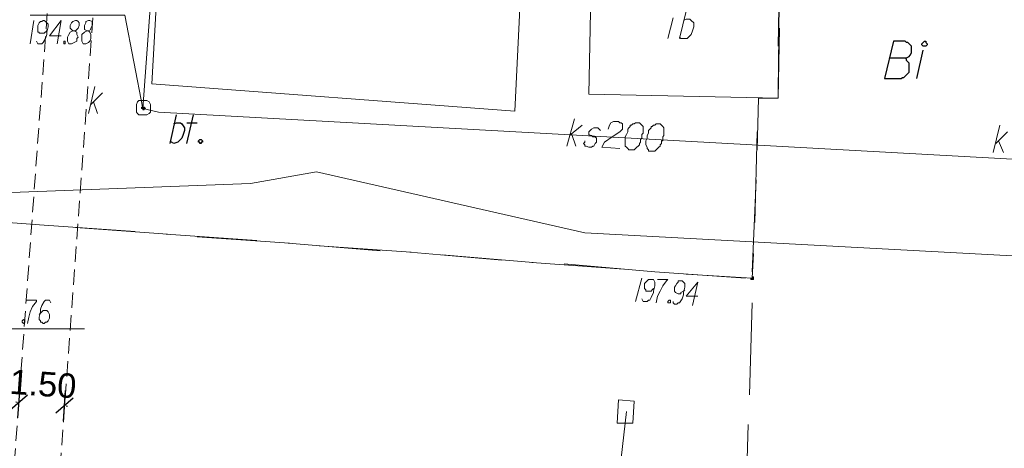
# Model space of a CAD drawing. Header units: metres. Extents: x 7431553 to 7432401, y 5544342 to 5544539.
# Tile 106 of 180: x 7432157 to 7432190, y 5544421 to 5544435. Entities that reach past the tile are written whole.
import ezdxf

# ---------------------------------------------------------------- set-up
doc = ezdxf.new("R2010")
doc.units = ezdxf.units.M
doc.header["$MEASUREMENT"] = 0
doc.linetypes.add('BG-PR90-PB-PZT-PZT01_2026_04_14$0$( Dashed )', pattern=[0.75, 0.5, -0.25])
for name, color, linetype, lineweight in [('BG-PR90-PB-PZT-PZT01_2026_04_14$0$D_obrzeze_5cm', 200, 'Continuous', 13), ('BG-PR90-PB-PZT-PZT01_2026_04_14$0$MAPA DCP', 7, 'Continuous', 0), ('PRIMETECH_XREF', 7, 'Continuous', 5)]:
    doc.layers.add(name, color=color, linetype=linetype, lineweight=lineweight)
doc.layers.add('BG-PR90-PB-PZT-PZT01_2026_04_14$0$Z-wymiarowanie', color=43, linetype='Continuous')
doc.layers.add('BG-PR90-PB-PZT-PZT01_2026_04_14$0$Z_szraf drogi', color=251, linetype='Continuous')
doc.styles.add('BG-PR90-PB-PZT-PZT01_2026_04_14$0$Arial', font='arial.ttf')
doc.dimstyles.new('BG-PR90-PB-PZT-PZT01_2026_04_14$0$1-500', dxfattribs={"dimtxt": 0.8, "dimasz": 0.05, "dimexe": 0.009, "dimexo": 0.003125, "dimgap": 0.25, "dimtad": 1, "dimzin": 0, "dimdsep": 46, "dimtxsty": 'BG-PR90-PB-PZT-PZT01_2026_04_14$0$Arial', "dimblk1": 'BG-PR90-PB-PZT-PZT01_2026_04_14$0$ST', "dimblk2": 'BG-PR90-PB-PZT-PZT01_2026_04_14$0$ST', "dimsah": 1, "dimcen": 0, "dimse1": 1, "dimse2": 1, "dimclrd": 256, "dimclre": 256, "dimclrt": 256, "dimadec": 0, "dimazin": 0, "dimtfac": 1, "dimtdec": 0, "dimtix": 1, "dimtofl": 0, "dimtmove": 2, "dimatfit": 3, "dimldrblk": 'BG-PR90-PB-PZT-PZT01_2026_04_14$0$ST', "dimfxl": 1, "dimtolj": 1, "dimtzin": 0, "dimlwd": -1, "dimlwe": -1, "dimarcsym": 0})

# ---------------------------------------------------------------- blocks, each defined once
blk = doc.blocks.new('BG-PR90-PB-PZT-PZT01_2026_04_14$0$Naddrwiną2025_v2klauzulap')
at = {"layer": 'BG-PR90-PB-PZT-PZT01_2026_04_14$0$MAPA DCP', "linetype": 'Continuous', "lineweight": 0, "transparency": 33554559}
blk.add_hatch(color=256, dxfattribs=at).paths.add_polyline_path([(7431735.793, 5544595.462), (7431735.835, 5544595.462), (7431735.835, 5544595.462), (7431735.835, 5544595.547), (7431735.793, 5544595.547), (7431735.793, 5544595.547), (7431735.793, 5544595.547), (7431735.793, 5544595.547), (7431735.751, 5544595.547), (7431735.751, 5544595.547), (7431735.751, 5544595.505), (7431735.751, 5544595.505), (7431735.751, 5544595.505), (7431735.793, 5544595.505)])
at = {"layer": 'BG-PR90-PB-PZT-PZT01_2026_04_14$0$MAPA DCP', "linetype": 'Continuous', "lineweight": 0, "true_color": 0x9a3300, "transparency": 33554559}
blk.add_hatch(color=24, dxfattribs=at).paths.add_polyline_path([(7431730.247, 5544575.566), (7431730.247, 5544575.566), (7431730.247, 5544575.608), (7431730.29, 5544575.608), (7431730.29, 5544575.608), (7431730.29, 5544575.65), (7431730.247, 5544575.65), (7431730.247, 5544575.65), (7431730.247, 5544575.65), (7431730.247, 5544575.65), (7431730.247, 5544575.693), (7431730.205, 5544575.65), (7431730.205, 5544575.65), (7431730.205, 5544575.65), (7431730.205, 5544575.65), (7431730.205, 5544575.65), (7431730.205, 5544575.608), (7431730.205, 5544575.608), (7431730.205, 5544575.608), (7431730.205, 5544575.608), (7431730.205, 5544575.608), (7431730.205, 5544575.566), (7431730.205, 5544575.566)])
at = {"layer": 'BG-PR90-PB-PZT-PZT01_2026_04_14$0$MAPA DCP', "color": 24, "linetype": 'Continuous', "lineweight": 18, "true_color": 0x9a3300, "transparency": 33554687}
for points in [[(7431748.874, 5544670.011), (7431737.19, 5544670.689), (7431736.343, 5544651.088), (7431733.93, 5544622.386), (7431731.941, 5544604.606), (7431730.374, 5544576.116), (7431730.247, 5544575.608), (7431703.535, 5544577.555), (7431701.164, 5544577.598)], [(7431731.39, 5544603.463), (7431731.009, 5544603.844)], [(7431731.687, 5544603.379), (7431730.798, 5544603.59)], [(7431731.306, 5544603.548), (7431731.687, 5544603.717)], [(7431730.925, 5544590.806), (7431730.798, 5544590.848), (7431730.713, 5544590.89), (7431730.671, 5544590.975), (7431730.671, 5544591.017), (7431730.671, 5544591.06), (7431730.671, 5544591.102), (7431730.671, 5544591.144), (7431730.713, 5544591.187), (7431730.713, 5544591.229), (7431730.755, 5544591.271), (7431730.798, 5544591.271), (7431730.84, 5544591.271), (7431730.882, 5544591.271), (7431730.925, 5544591.271), (7431730.967, 5544591.229), (7431731.009, 5544591.187), (7431731.179, 5544590.933), (7431731.348, 5544590.679), (7431731.517, 5544590.594), (7431731.56, 5544591.187)], [(7431730.967, 5544590.552), (7431730.925, 5544590.509), (7431730.882, 5544590.467), (7431730.882, 5544590.34), (7431730.925, 5544590.255), (7431730.967, 5544590.213), (7431731.009, 5544590.171), (7431731.052, 5544590.171), (7431731.094, 5544590.171), (7431731.136, 5544590.213), (7431731.136, 5544590.255), (7431731.179, 5544590.298), (7431731.179, 5544590.34), (7431731.179, 5544590.382), (7431731.221, 5544590.425), (7431731.306, 5544590.425), (7431731.348, 5544590.425), (7431731.39, 5544590.382), (7431731.475, 5544590.34), (7431731.475, 5544590.298), (7431731.517, 5544590.255), (7431731.517, 5544590.171), (7431731.475, 5544590.086), (7431731.475, 5544590.044), (7431731.433, 5544590.044), (7431731.39, 5544590.001), (7431731.348, 5544590.044), (7431731.306, 5544590.044)], [(7431731.475, 5544589.451), (7431730.586, 5544589.705)], [(7431731.136, 5544589.536), (7431730.798, 5544589.959)], [(7431731.094, 5544589.62), (7431731.475, 5544589.747)], [(7431730.247, 5544575.608), (7431727.199, 5544575.015), (7431727.199, 5544571.925)], [(7431730.12, 5544573.915), (7431729.739, 5544574.296)], [(7431730.417, 5544573.83), (7431729.528, 5544574.042)], [(7431730.036, 5544573.999), (7431730.417, 5544574.126)], [(7431738.587, 5544568.242), (7431737.444, 5544570.613), (7431737.444, 5544573.703)]]:
    blk.add_lwpolyline(points, dxfattribs=at)
at = {"layer": 'BG-PR90-PB-PZT-PZT01_2026_04_14$0$MAPA DCP', "color": 1, "linetype": 'Continuous', "lineweight": 18, "transparency": 33554687}
for points in [[(7431736.089, 5544623.021), (7431734.311, 5544590.044), (7431732.322, 5544581.281), (7431732.703, 5544579.122), (7431733.041, 5544570.147)], [(7431743.286, 5544591.102), (7431742.058, 5544591.187), (7431740.153, 5544591.398)]]:
    blk.add_lwpolyline(points, dxfattribs=at)
at = {"layer": 'BG-PR90-PB-PZT-PZT01_2026_04_14$0$MAPA DCP', "color": 94, "linetype": 'Continuous', "lineweight": 25, "true_color": 0x009a00, "transparency": 33554687}
blk.add_lwpolyline([(7431728.046, 5544601.135), (7431728.046, 5544601.177), (7431728.088, 5544601.177), (7431728.131, 5544601.22), (7431728.173, 5544601.22), (7431728.215, 5544601.177), (7431728.215, 5544601.135), (7431728.215, 5544601.093), (7431728.173, 5544601.05), (7431728.131, 5544601.05), (7431728.088, 5544601.093)], close=True, dxfattribs=at)
for points in [[(7431729.274, 5544600.881), (7431728.342, 5544601.093)], [(7431728.596, 5544599.992), (7431728.596, 5544600.542), (7431728.554, 5544600.627), (7431728.512, 5544600.669), (7431728.427, 5544600.712), (7431728.385, 5544600.712), (7431728.342, 5544600.712), (7431728.3, 5544600.712), (7431728.215, 5544600.712), (7431728.173, 5544600.669), (7431728.131, 5544600.627), (7431728.088, 5544600.585), (7431728.088, 5544600.542), (7431728.046, 5544600.5), (7431728.046, 5544600.119), (7431729.274, 5544599.823), (7431729.274, 5544600.373), (7431729.231, 5544600.415), (7431729.231, 5544600.458), (7431729.189, 5544600.5), (7431729.104, 5544600.585), (7431729.062, 5544600.627), (7431729.02, 5544600.627), (7431728.935, 5544600.627), (7431728.893, 5544600.627), (7431728.808, 5544600.627), (7431728.766, 5544600.627), (7431728.723, 5544600.585), (7431728.681, 5544600.542), (7431728.639, 5544600.542), (7431728.596, 5544600.5)]]:
    blk.add_lwpolyline(points, dxfattribs=at)
at = {"layer": 'BG-PR90-PB-PZT-PZT01_2026_04_14$0$MAPA DCP', "linetype": 'Continuous', "lineweight": 18, "transparency": 33554687}
for points in [[(7431725.464, 5544590.255), (7431729.782, 5544590.171), (7431729.909, 5544596.351), (7431725.675, 5544596.394)], [(7431723.432, 5544576.243), (7431729.443, 5544575.904), (7431730.332, 5544587.758), (7431724.278, 5544588.054)]]:
    blk.add_lwpolyline(points, close=True, dxfattribs=at)
for points in [[(7431728.215, 5544596.351), (7431725.675, 5544596.394), (7431725.633, 5544595.97)], [(7431727.623, 5544596.394), (7431729.909, 5544596.351), (7431729.909, 5544595.716), (7431729.993, 5544595.716)], [(7431731.602, 5544595.674), (7431729.909, 5544595.716), (7431729.909, 5544596.351), (7431729.231, 5544596.351)], [(7431731.009, 5544595.674), (7431733.973, 5544595.589)], [(7431735.581, 5544595.505), (7431732.576, 5544595.632)], [(7431734.989, 5544595.547), (7431735.793, 5544595.505), (7431735.666, 5544593.346)], [(7431736.597, 5544595.505), (7431739.603, 5544595.42)], [(7431739.603, 5544595.42), (7431736.597, 5544595.505)], [(7431735.581, 5544592.33), (7431735.793, 5544595.293)], [(7431740.577, 5544595.378), (7431743.582, 5544595.293)], [(7431743.582, 5544595.293), (7431740.577, 5544595.378)], [(7431727.369, 5544593.261), (7431727.326, 5544593.346), (7431727.326, 5544593.473), (7431727.369, 5544593.515), (7431727.453, 5544593.6), (7431727.58, 5544593.6), (7431727.707, 5544593.557), (7431727.834, 5544593.515), (7431727.961, 5544593.388), (7431727.961, 5544593.261), (7431727.961, 5544593.176), (7431727.919, 5544593.134)], [(7431727.961, 5544593.134), (7431727.072, 5544593.346)], [(7431727.961, 5544592.753), (7431727.284, 5544592.922)], [(7431735.581, 5544592.33), (7431735.327, 5544589.366)], [(7431735.285, 5544588.308), (7431735.497, 5544591.314)], [(7431735.285, 5544588.35), (7431735.031, 5544585.387)], [(7431734.946, 5544584.329), (7431735.2, 5544587.334)], [(7431734.946, 5544584.371), (7431734.735, 5544581.365)], [(7431734.65, 5544580.349), (7431734.904, 5544583.355)], [(7431734.65, 5544580.392), (7431734.438, 5544577.386)], [(7431734.354, 5544576.37), (7431734.565, 5544579.333)], [(7431734.354, 5544576.412), (7431734.142, 5544573.407)], [(7431734.057, 5544572.391), (7431734.269, 5544575.354)], [(7431734.057, 5544572.391), (7431733.846, 5544569.427)]]:
    blk.add_lwpolyline(points, dxfattribs=at)
at = {"layer": 'BG-PR90-PB-PZT-PZT01_2026_04_14$0$MAPA DCP', "linetype": 'Continuous', "lineweight": 0, "transparency": 33554687}
blk.add_lwpolyline([(7431735.793, 5544595.462), (7431735.835, 5544595.462), (7431735.835, 5544595.462), (7431735.835, 5544595.547), (7431735.793, 5544595.547), (7431735.793, 5544595.547), (7431735.793, 5544595.547), (7431735.793, 5544595.547), (7431735.751, 5544595.547), (7431735.751, 5544595.547), (7431735.751, 5544595.505), (7431735.751, 5544595.505), (7431735.751, 5544595.505), (7431735.793, 5544595.505), (7431735.793, 5544595.462)], close=True, dxfattribs=at)
at = {"layer": 'BG-PR90-PB-PZT-PZT01_2026_04_14$0$MAPA DCP', "linetype": 'Continuous', "lineweight": 9, "transparency": 33554687}
for points in [[(7431736.386, 5544593.727), (7431736.386, 5544593.346), (7431735.92, 5544593.727), (7431736.682, 5544593.557)], [(7431736.555, 5544592.922), (7431736.597, 5544592.922), (7431736.64, 5544592.965), (7431736.64, 5544593.049), (7431736.597, 5544593.092), (7431736.597, 5544593.134), (7431736.47, 5544593.219), (7431736.343, 5544593.261), (7431736.259, 5544593.261), (7431736.089, 5544593.303), (7431736.005, 5544593.303), (7431735.962, 5544593.303), (7431735.92, 5544593.261), (7431735.878, 5544593.219), (7431735.878, 5544593.134), (7431735.878, 5544593.092), (7431735.92, 5544593.092), (7431735.962, 5544593.049), (7431736.047, 5544593.007), (7431736.089, 5544592.965), (7431736.132, 5544592.965), (7431736.216, 5544592.965), (7431736.259, 5544593.007), (7431736.301, 5544593.092), (7431736.301, 5544593.134), (7431736.301, 5544593.176), (7431736.259, 5544593.176), (7431736.216, 5544593.261), (7431736.174, 5544593.303)], [(7431735.835, 5544592.414), (7431735.835, 5544592.753), (7431735.878, 5544592.711), (7431736.047, 5544592.584), (7431736.216, 5544592.499), (7431736.386, 5544592.414), (7431736.597, 5544592.372)], [(7431736.47, 5544591.906), (7431736.555, 5544591.949), (7431736.555, 5544592.076), (7431736.513, 5544592.118), (7431736.513, 5544592.16), (7431736.428, 5544592.203), (7431736.259, 5544592.287), (7431736.216, 5544592.287), (7431736.047, 5544592.33), (7431735.92, 5544592.33), (7431735.835, 5544592.287), (7431735.835, 5544592.245), (7431735.835, 5544592.16), (7431735.835, 5544592.118), (7431735.878, 5544592.076), (7431735.962, 5544591.991), (7431736.047, 5544591.991), (7431736.089, 5544591.991), (7431736.132, 5544591.991), (7431736.174, 5544592.033), (7431736.216, 5544592.033), (7431736.216, 5544592.076), (7431736.216, 5544592.118), (7431736.216, 5544592.16), (7431736.216, 5544592.203), (7431736.174, 5544592.245), (7431736.132, 5544592.287)], [(7431735.793, 5544591.906), (7431736.555, 5544591.695)]]:
    blk.add_lwpolyline(points, dxfattribs=at)
at = {"layer": 'BG-PR90-PB-PZT-PZT01_2026_04_14$0$MAPA DCP', "color": 24, "linetype": 'Continuous', "lineweight": 18, "true_color": 0x9a3300, "transparency": 33554687}
for points in [[(7431730.755, 5544592.457), (7431730.755, 5544592.372), (7431730.798, 5544592.33), (7431730.798, 5544592.287), (7431730.84, 5544592.245), (7431730.84, 5544592.203), (7431730.882, 5544592.203), (7431730.925, 5544592.16), (7431730.967, 5544592.118), (7431731.009, 5544592.118), (7431731.052, 5544592.118), (7431731.136, 5544592.076), (7431731.221, 5544592.076), (7431731.306, 5544592.033), (7431731.39, 5544592.033), (7431731.433, 5544592.033), (7431731.517, 5544592.076), (7431731.56, 5544592.076), (7431731.602, 5544592.118), (7431731.644, 5544592.118), (7431731.644, 5544592.16), (7431731.644, 5544592.203), (7431731.644, 5544592.245), (7431731.644, 5544592.287), (7431731.644, 5544592.33), (7431731.602, 5544592.372), (7431731.56, 5544592.414), (7431731.517, 5544592.457), (7431731.475, 5544592.499), (7431731.433, 5544592.499), (7431731.39, 5544592.541), (7431731.348, 5544592.541), (7431731.306, 5544592.541), (7431731.306, 5544592.584), (7431731.263, 5544592.584), (7431731.221, 5544592.584), (7431731.179, 5544592.584), (7431731.136, 5544592.626), (7431731.094, 5544592.626), (7431731.052, 5544592.626), (7431731.009, 5544592.626), (7431730.967, 5544592.626), (7431730.925, 5544592.626), (7431730.882, 5544592.626), (7431730.84, 5544592.584), (7431730.798, 5544592.541), (7431730.755, 5544592.499)], [(7431730.713, 5544591.779), (7431730.713, 5544591.695), (7431730.755, 5544591.652), (7431730.755, 5544591.61), (7431730.798, 5544591.568), (7431730.798, 5544591.525), (7431730.84, 5544591.525), (7431730.882, 5544591.483), (7431730.925, 5544591.441), (7431730.967, 5544591.441), (7431731.009, 5544591.441), (7431731.094, 5544591.398), (7431731.179, 5544591.356), (7431731.263, 5544591.356), (7431731.348, 5544591.356), (7431731.39, 5544591.356), (7431731.475, 5544591.356), (7431731.517, 5544591.398), (7431731.56, 5544591.441), (7431731.602, 5544591.483), (7431731.602, 5544591.525), (7431731.602, 5544591.61), (7431731.602, 5544591.652), (7431731.56, 5544591.695), (7431731.517, 5544591.737), (7431731.475, 5544591.779), (7431731.433, 5544591.822), (7431731.39, 5544591.822), (7431731.348, 5544591.864), (7431731.306, 5544591.864), (7431731.263, 5544591.864), (7431731.221, 5544591.906), (7431731.179, 5544591.906), (7431731.136, 5544591.906), (7431731.094, 5544591.906), (7431731.052, 5544591.949), (7431731.009, 5544591.949), (7431730.967, 5544591.949), (7431730.925, 5544591.949), (7431730.882, 5544591.949), (7431730.84, 5544591.949), (7431730.798, 5544591.906), (7431730.755, 5544591.864), (7431730.713, 5544591.822)], [(7431729.993, 5544575.608), (7431729.993, 5544575.735), (7431730.036, 5544575.82), (7431730.12, 5544575.862), (7431730.163, 5544575.862), (7431730.247, 5544575.862), (7431730.29, 5544575.862), (7431730.374, 5544575.862), (7431730.417, 5544575.82), (7431730.459, 5544575.735), (7431730.459, 5544575.693), (7431730.459, 5544575.608), (7431730.459, 5544575.566), (7431730.459, 5544575.481), (7431730.417, 5544575.439), (7431730.374, 5544575.396), (7431730.29, 5544575.396), (7431730.247, 5544575.396), (7431730.163, 5544575.396), (7431730.12, 5544575.396), (7431730.036, 5544575.439), (7431729.993, 5544575.481), (7431729.993, 5544575.566)]]:
    blk.add_lwpolyline(points, close=True, dxfattribs=at)
at = {"layer": 'BG-PR90-PB-PZT-PZT01_2026_04_14$0$MAPA DCP', "linetype": 'Continuous', "lineweight": 9, "transparency": 33554687}
blk.add_lwpolyline([(7431736.513, 5544592.795), (7431736.513, 5544592.838), (7431736.597, 5544592.838), (7431736.597, 5544592.753), (7431736.555, 5544592.753)], close=True, dxfattribs=at)
at = {"layer": 'BG-PR90-PB-PZT-PZT01_2026_04_14$0$MAPA DCP', "color": 1, "linetype": 'Continuous', "lineweight": 18, "transparency": 33554687}
blk.add_lwpolyline([(7431740.534, 5544591.102), (7431739.772, 5544591.144), (7431739.815, 5544591.652), (7431740.534, 5544591.61)], close=True, dxfattribs=at)
at = {"layer": 'BG-PR90-PB-PZT-PZT01_2026_04_14$0$MAPA DCP', "linetype": 'Continuous', "lineweight": 25, "transparency": 33554687}
blk.add_lwpolyline([(7431731.263, 5544577.471), (7431731.263, 5544577.513), (7431731.306, 5544577.555), (7431731.348, 5544577.555), (7431731.348, 5544577.513), (7431731.39, 5544577.513), (7431731.39, 5544577.471), (7431731.348, 5544577.471), (7431731.348, 5544577.428), (7431731.306, 5544577.428)], close=True, dxfattribs=at)
for points in [[(7431731.39, 5544577.047), (7431730.459, 5544577.259)], [(7431730.713, 5544577.047), (7431730.713, 5544577.386)], [(7431730.755, 5544576.624), (7431730.713, 5544576.709), (7431730.713, 5544576.836), (7431730.755, 5544576.878), (7431730.882, 5544576.963), (7431730.967, 5544576.963), (7431731.094, 5544576.92), (7431731.221, 5544576.878), (7431731.348, 5544576.751), (7431731.39, 5544576.624), (7431731.348, 5544576.539), (7431731.306, 5544576.497)], [(7431731.39, 5544576.497), (7431730.459, 5544576.709)]]:
    blk.add_lwpolyline(points, dxfattribs=at)
at = {"layer": 'BG-PR90-PB-PZT-PZT01_2026_04_14$0$MAPA DCP', "color": 24, "linetype": 'Continuous', "lineweight": 0, "true_color": 0x9a3300, "transparency": 33554687}
blk.add_lwpolyline([(7431730.247, 5544575.566), (7431730.247, 5544575.566), (7431730.247, 5544575.608), (7431730.29, 5544575.608), (7431730.29, 5544575.608), (7431730.29, 5544575.65), (7431730.247, 5544575.65), (7431730.247, 5544575.65), (7431730.247, 5544575.65), (7431730.247, 5544575.65), (7431730.247, 5544575.693), (7431730.205, 5544575.65), (7431730.205, 5544575.65), (7431730.205, 5544575.65), (7431730.205, 5544575.65), (7431730.205, 5544575.65), (7431730.205, 5544575.608), (7431730.205, 5544575.608), (7431730.205, 5544575.608), (7431730.205, 5544575.608), (7431730.205, 5544575.608), (7431730.205, 5544575.566)], close=True, dxfattribs=at)
at = {"layer": 'BG-PR90-PB-PZT-PZT01_2026_04_14$0$MAPA DCP', "color": 24, "linetype": 'Continuous', "lineweight": 9, "true_color": 0x9a3300, "transparency": 33554687}
for points in [[(7431727.707, 5544573.788), (7431727.707, 5544573.83), (7431727.665, 5544573.915), (7431727.623, 5544573.915), (7431727.538, 5544573.957), (7431727.453, 5544573.957), (7431727.411, 5544573.957), (7431727.369, 5544573.872), (7431727.369, 5544573.83), (7431727.411, 5544573.745), (7431727.453, 5544573.745), (7431727.538, 5544573.703), (7431727.623, 5544573.703), (7431727.665, 5544573.703), (7431727.707, 5544573.788), (7431727.75, 5544573.703), (7431727.834, 5544573.618), (7431727.919, 5544573.618), (7431727.961, 5544573.618), (7431728.046, 5544573.618), (7431728.131, 5544573.661), (7431728.131, 5544573.703), (7431728.131, 5544573.745), (7431728.088, 5544573.83), (7431728.046, 5544573.872), (7431727.961, 5544573.915), (7431727.919, 5544573.915), (7431727.834, 5544573.915), (7431727.75, 5544573.872), (7431727.707, 5544573.83)], [(7431727.707, 5544573.322), (7431727.707, 5544573.407), (7431727.665, 5544573.449), (7431727.623, 5544573.491), (7431727.538, 5544573.534), (7431727.453, 5544573.534), (7431727.411, 5544573.491), (7431727.369, 5544573.449), (7431727.369, 5544573.407), (7431727.411, 5544573.322), (7431727.453, 5544573.28), (7431727.538, 5544573.237), (7431727.623, 5544573.237), (7431727.665, 5544573.28), (7431727.707, 5544573.322), (7431727.75, 5544573.237), (7431727.834, 5544573.195), (7431727.919, 5544573.153), (7431727.961, 5544573.153), (7431728.046, 5544573.153), (7431728.131, 5544573.195), (7431728.131, 5544573.237), (7431728.131, 5544573.28), (7431728.088, 5544573.364), (7431728.046, 5544573.449), (7431727.961, 5544573.449), (7431727.919, 5544573.491), (7431727.834, 5544573.449), (7431727.75, 5544573.449), (7431727.707, 5544573.364)], [(7431727.877, 5544572.941), (7431727.877, 5544572.56), (7431727.369, 5544572.941), (7431728.131, 5544572.814)], [(7431728.046, 5544572.137), (7431728.131, 5544572.179), (7431728.131, 5544572.306), (7431728.088, 5544572.348), (7431727.961, 5544572.433), (7431727.834, 5544572.475), (7431727.75, 5544572.475), (7431727.58, 5544572.518), (7431727.496, 5544572.518), (7431727.453, 5544572.475), (7431727.411, 5544572.433), (7431727.369, 5544572.391), (7431727.369, 5544572.348), (7431727.411, 5544572.306), (7431727.411, 5544572.264), (7431727.453, 5544572.221), (7431727.538, 5544572.179), (7431727.623, 5544572.179), (7431727.665, 5544572.179), (7431727.75, 5544572.179), (7431727.75, 5544572.221), (7431727.792, 5544572.221), (7431727.792, 5544572.306), (7431727.792, 5544572.348), (7431727.792, 5544572.391), (7431727.707, 5544572.475), (7431727.665, 5544572.475)], [(7431736.597, 5544572.602), (7431736.513, 5544572.56), (7431736.513, 5544572.433), (7431736.555, 5544572.391), (7431736.682, 5544572.306), (7431736.809, 5544572.264), (7431736.894, 5544572.264), (7431737.063, 5544572.221), (7431737.148, 5544572.221), (7431737.19, 5544572.264), (7431737.232, 5544572.264), (7431737.232, 5544572.306), (7431737.275, 5544572.348), (7431737.275, 5544572.391), (7431737.232, 5544572.433), (7431737.232, 5544572.475), (7431737.19, 5544572.518), (7431737.105, 5544572.56), (7431737.021, 5544572.56), (7431736.978, 5544572.56), (7431736.894, 5544572.518), (7431736.851, 5544572.475), (7431736.851, 5544572.433), (7431736.851, 5544572.391), (7431736.851, 5544572.348), (7431736.894, 5544572.306), (7431736.936, 5544572.264), (7431736.978, 5544572.221)], [(7431727.369, 5544572.052), (7431728.131, 5544571.925)], [(7431736.513, 5544571.798), (7431736.513, 5544572.137), (7431736.555, 5544572.137), (7431736.724, 5544572.01), (7431736.894, 5544571.925), (7431737.063, 5544571.883), (7431737.275, 5544571.84)]]:
    blk.add_lwpolyline(points, dxfattribs=at)
for points in [[(7431728.046, 5544573.026), (7431728.046, 5544573.068), (7431728.131, 5544573.068), (7431728.131, 5544573.026), (7431728.088, 5544573.026)], [(7431737.148, 5544571.713), (7431737.19, 5544571.756), (7431737.232, 5544571.756), (7431737.275, 5544571.713), (7431737.232, 5544571.671), (7431737.19, 5544571.671)]]:
    blk.add_lwpolyline(points, close=True, dxfattribs=at)
blk = doc.blocks.new('BG-PR90-PB-PZT-PZT01_2026_04_14$0$ST')
at = {"color": 8}
blk.add_line((0, 10), (0, -10), dxfattribs=at)
blk.add_line((-5.3, -5.3), (5.3, 5.3))
blk = doc.blocks.new('*D12122')
at = {"layer": 'BG-PR90-PB-PZT-PZT01_2026_04_14$0$Z-wymiarowanie'}
for p, q in [((7432157.293, 5544422.489), (7432157.244, 5544422.492)), ((7432158.889, 5544422.372), (7432158.939, 5544422.369))]:
    blk.add_line(p, q, dxfattribs=at)
at = {"layer": 'Defpoints', "color": 0, "linetype": 'Continuous', "lineweight": 100}
for p in [(7432158.839, 5544422.376), (7432157.304, 5544421.94), (7432158.8, 5544421.831)]:
    blk.add_point(p, dxfattribs=at)
at = {"layer": 'BG-PR90-PB-PZT-PZT01_2026_04_14$0$Z-wymiarowanie', "linetype": 'Continuous', "xscale": 0.05, "yscale": 0.05, "zscale": 0.05}
for p, rotation in [((7432157.343, 5544422.485), 355.8270155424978), ((7432158.839, 5544422.376), 175.8270155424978)]:
    blk.add_blockref('BG-PR90-PB-PZT-PZT01_2026_04_14$0$ST', p, dxfattribs=dict(at, rotation=rotation))
at = {"layer": 'BG-PR90-PB-PZT-PZT01_2026_04_14$0$Z-wymiarowanie', "linetype": 'Continuous', "insert": (7432158.139, 5544423.087), "char_height": 0.8, "attachment_point": 5, "rotation": 355.827, "style": 'BG-PR90-PB-PZT-PZT01_2026_04_14$0$Arial'}
blk.add_mtext('\\A1;1.50', dxfattribs=at)
blk = doc.blocks.new('BG-PR90-PB-PZT-PZT01_2026_04_14')
at = {"layer": 'BG-PR90-PB-PZT-PZT01_2026_04_14$0$Z_szraf drogi', "true_color": 0xb2b2b2}
h = blk.add_hatch(dxfattribs=at)
h.set_pattern_fill('ANSI31', color=253, scale=0.1, angle=90)
h.set_pattern_definition([(135, (7432092.63, 5544410.70457), (-0.2245064, -0.2245064), [])])
edge = h.paths.add_edge_path()
edge.add_line((7432092.63, 5544413.08), (7432093.037, 5544419.327))
edge.add_line((7432093.037, 5544419.327), (7432095.863, 5544419.143))
edge.add_line((7432095.863, 5544419.143), (7432108.94, 5544418.17))
edge.add_line((7432108.94, 5544418.17), (7432143.304, 5544415.72))
edge.add_ellipse((7432143.731, 5544421.705), major_axis=(6, 0), ratio=1, start_angle=265.9216, end_angle=355.9216)
edge.add_line((7432149.716, 5544421.278), (7432151.181, 5544441.83))
edge.add_line((7432151.181, 5544441.83), (7432149.21, 5544449.013))
edge.add_line((7432149.21, 5544449.008), (7432159.162, 5544448.304))
edge.add_line((7432159.162, 5544448.304), (7432156.162, 5544441.39))
edge.add_line((7432156.162, 5544441.39), (7432154.703, 5544420.922))
edge.add_ellipse((7432143.731, 5544421.705), major_axis=(-11, 0), ratio=1, start_angle=445.9216, end_angle=535.9216, ccw=False)
edge.add_line((7432142.948, 5544410.732), (7432134.502, 5544411.335))
edge.add_line((7432134.502, 5544411.335), (7432134.51, 5544411.42))
edge.add_line((7432134.51, 5544411.42), (7432127.85, 5544412.19))
edge.add_line((7432127.85, 5544412.19), (7432127.81, 5544411.96))
edge.add_line((7432127.81, 5544411.96), (7432111.81, 5544413.98))
edge.add_line((7432111.81, 5544413.98), (7432111.78, 5544414.12))
edge.add_line((7432111.78, 5544414.12), (7432106.06, 5544414.83))
edge.add_line((7432106.06, 5544414.83), (7432105.84, 5544411.51))
edge.add_line((7432105.84, 5544411.51), (7432096.07, 5544413.06))
edge.add_line((7432096.07, 5544413.06), (7432092.63, 5544413.08))
at = {"layer": 'BG-PR90-PB-PZT-PZT01_2026_04_14$0$D_obrzeze_5cm', "linetype": 'BG-PR90-PB-PZT-PZT01_2026_04_14$0$( Dashed )'}
for p, q in [((7432156.324, 5544408.511), (7432159.227, 5544448.298)), ((7432157.818, 5544408.378), (7432160.723, 5544448.192))]:
    blk.add_line(p, q, dxfattribs=at)
at = {"layer": 'BG-PR90-PB-PZT-PZT01_2026_04_14$0$MAPA DCP', "rotation": 270}
blk.add_blockref('BG-PR90-PB-PZT-PZT01_2026_04_14$0$Naddrwiną2025_v2klauzulap', (1887585.788, 12976162.34), dxfattribs=at)
at = {"layer": 'BG-PR90-PB-PZT-PZT01_2026_04_14$0$Z-wymiarowanie'}
dim = blk.add_aligned_dim(p1=(7432157.304, 5544421.94), p2=(7432158.8, 5544421.831), distance=0.546, dimstyle='BG-PR90-PB-PZT-PZT01_2026_04_14$0$1-500', override={"dimblk1": 'BG-PR90-PB-PZT-PZT01_2026_04_14$0$ST', "dimblk2": 'BG-PR90-PB-PZT-PZT01_2026_04_14$0$ST'}, dxfattribs=at)
dim.commit()
dim.dimension.update_dxf_attribs({"geometry": '*D12122', "text_midpoint": (7432158.139, 5544423.087)})

msp = doc.modelspace()

# ---------------------------------------------------------------- block references
at = {"layer": 'PRIMETECH_XREF', "linetype": 'Continuous', "lineweight": 0, "rotation": 360}
msp.add_blockref('BG-PR90-PB-PZT-PZT01_2026_04_14', (0, 0), dxfattribs=at)

doc.saveas('drawing.dxf')
